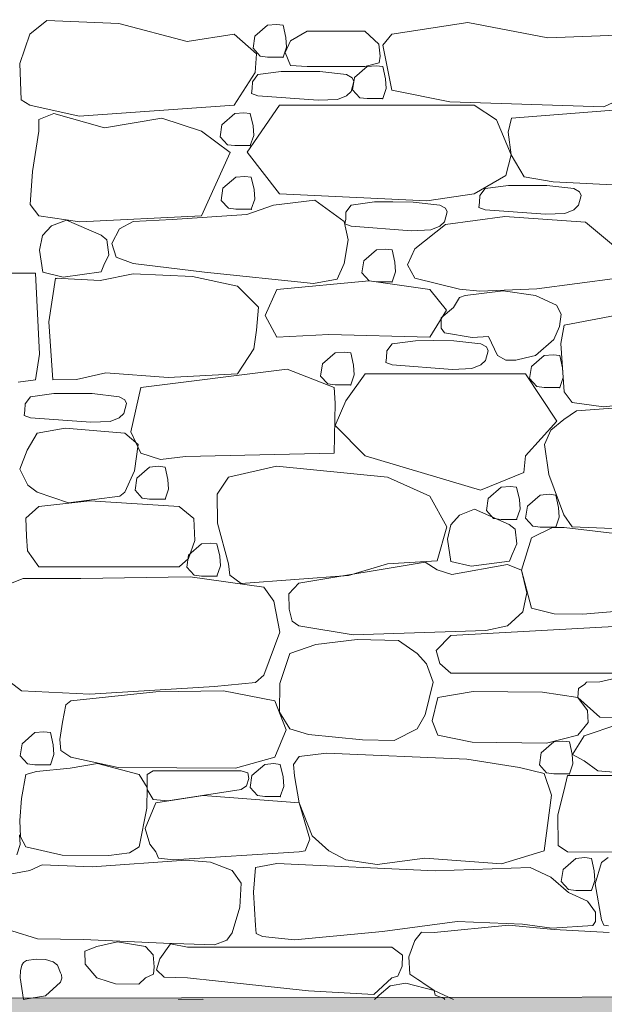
# Model space of a CAD drawing. Header units: millimetres. Extents: x -25516 to 3801, y -6942 to 11332.
# Tile 7 of 33: x -19098 to -17907, y 385 to 2392. Entities that reach past the tile are written whole.
import ezdxf

# ---------------------------------------------------------------- set-up
doc = ezdxf.new("R2010")
doc.units = ezdxf.units.MM
doc.header["$MEASUREMENT"] = 0
doc.linetypes.add('Wipeout_Contour', pattern=[1000, 0, -1000])
for name, color, linetype in [('POHLED ZÁPADNÍ_1_Konstrukce - krov', 7, 'Continuous'), ('POHLED ZÁPADNÍ_1_Situace - terén', 7, 'Continuous'), ('POHLED ZÁPADNÍ_1_Výplně - Povrchové', 7, 'Continuous'), ('POHLED ZÁPADNÍ_1_Výplně – Řezové', 7, 'Continuous')]:
    doc.layers.add(name, color=color, linetype=linetype)

# ---------------------------------------------------------------- blocks, each defined once
blk = doc.blocks.new('*X2', base_point=(-25798.9, -9432.9))
at = {"layer": 'POHLED ZÁPADNÍ_1_Výplně - Povrchové', "color": 253, "linetype": 'Continuous', "lineweight": 13}
for p, q in [((-19043.2, 2389.8), (-19077.4, 2362.3)), ((-18896.5, 2383.8), (-19043.2, 2389.8)), ((-18756.8, 2347), (-18896.5, 2383.8)), ((-18593.1, 2380.6), (-18619.1, 2358)), ((-18574.7, 2382.2), (-18593.1, 2380.6)), ((-18561.4, 2380.6), (-18574.7, 2382.2)), ((-18555.7, 2355.5), (-18561.4, 2380.6)), ((-18512.7, 2368.6), (-18546.7, 2348.3)), ((-18395.2, 2368.6), (-18512.7, 2368.6)), ((-18366.5, 2341.5), (-18395.2, 2368.6)), ((-18185.4, 2386), (-18340.1, 2362.3)), ((-18022.3, 2354.4), (-18185.4, 2386)), ((-19077.4, 2362.3), (-19097.8, 2302.6)), ((-18661.1, 2362.3), (-18756.8, 2347)), ((-18615.6, 2322.1), (-18661.1, 2362.3)), ((-18619.1, 2358), (-18622.8, 2333.5)), ((-18546.7, 2348.3), (-18557.3, 2325)), ((-18554.4, 2335.9), (-18555.7, 2355.5)), ((-18340.1, 2362.3), (-18358.3, 2339.8)), ((-17835.8, 2362.3), (-18022.3, 2354.4)), ((-18622.8, 2333.5), (-18608.1, 2317.2)), ((-18561.4, 2315.3), (-18554.4, 2335.9)), ((-18363.6, 2317.5), (-18366.5, 2341.5)), ((-18358.3, 2339.8), (-18340.1, 2248.1)), ((-18618.5, 2284), (-18615.6, 2322.1)), ((-18608.1, 2317.2), (-18593.1, 2315.3)), ((-18593.1, 2315.3), (-18561.4, 2315.3)), ((-18557.3, 2325), (-18546.2, 2298.3)), ((-18365.9, 2304), (-18363.6, 2317.5)), ((-19097.8, 2302.6), (-19094.9, 2228.6)), ((-18546.2, 2298.3), (-18512.7, 2296)), ((-18512.7, 2296), (-18395.2, 2296)), ((-18390.2, 2296.3), (-18416.3, 2273.6)), ((-18395.2, 2296), (-18365.9, 2304)), ((-18371.8, 2297.9), (-18390.2, 2296.3)), ((-18358.6, 2296.3), (-18371.8, 2297.9)), ((-18352.8, 2271.2), (-18358.6, 2296.3)), ((-18661.1, 2217.7), (-18618.5, 2284)), ((-18612.7, 2279.7), (-18623.8, 2265.1)), ((-18565.4, 2285.9), (-18612.7, 2279.7)), ((-18527.9, 2286.1), (-18565.4, 2285.9)), ((-18487, 2285.8), (-18527.9, 2286.1)), ((-18432.4, 2279.7), (-18487, 2285.8)), ((-18420.7, 2273.2), (-18432.4, 2279.7)), ((-18417.3, 2265.5), (-18420.7, 2273.2)), ((-18416.3, 2273.6), (-18420, 2249.1)), ((-18351.6, 2251.6), (-18352.8, 2271.2)), ((-18624.2, 2251.2), (-18626, 2241.4)), ((-18623.8, 2265.1), (-18624.2, 2251.2)), ((-18422.6, 2245.7), (-18417.3, 2265.5)), ((-18420, 2249.1), (-18405.2, 2232.8)), ((-18358.6, 2230.9), (-18351.6, 2251.6)), ((-18340.1, 2248.1), (-18221.7, 2224.3)), ((-17908.1, 2214.4), (-17835.8, 2248.1)), ((-19094.9, 2228.6), (-19077.4, 2217.7)), ((-18626, 2241.4), (-18612.7, 2236.4)), ((-18612.7, 2236.4), (-18489.8, 2227.4)), ((-18489.8, 2227.4), (-18450.4, 2229)), ((-18450.4, 2229), (-18432.4, 2236.4)), ((-18432.4, 2236.4), (-18422.6, 2245.7)), ((-18405.2, 2232.8), (-18390.2, 2230.9)), ((-18390.2, 2230.9), (-18358.6, 2230.9)), ((-19077.4, 2217.7), (-18977.1, 2194.8)), ((-18977.1, 2194.8), (-18661.1, 2217.7)), ((-18569.1, 2217.7), (-18634.5, 2121.8)), ((-18172.4, 2217.7), (-18569.1, 2217.7)), ((-18221.7, 2224.3), (-17908.1, 2214.4)), ((-18126.5, 2187.9), (-18172.4, 2217.7)), ((-17858.6, 2210), (-18095.9, 2190.7)), ((-19028.8, 2200.3), (-19059.2, 2188.5)), ((-19059.2, 2188.5), (-19059, 2164.3)), ((-18925.1, 2171.4), (-19028.8, 2200.3)), ((-18808.8, 2191.1), (-18925.1, 2171.4)), ((-18728.1, 2164.3), (-18808.8, 2191.1)), ((-18660.1, 2200.4), (-18686.2, 2177.7)), ((-18641.7, 2202), (-18660.1, 2200.4)), ((-18628.4, 2200.4), (-18641.7, 2202)), ((-18622.7, 2175.3), (-18628.4, 2200.4)), ((-18097.1, 2116), (-18126.5, 2187.9)), ((-18095.9, 2190.7), (-18102.8, 2162.3)), ((-18686.2, 2177.7), (-18689.8, 2153.2)), ((-18621.4, 2155.7), (-18622.7, 2175.3)), ((-19059, 2164.3), (-19072.4, 2082.2)), ((-18669.7, 2121), (-18728.1, 2164.3)), ((-18689.8, 2153.2), (-18675.1, 2136.9)), ((-18628.4, 2135), (-18621.4, 2155.7)), ((-18102.8, 2162.3), (-18097.1, 2116)), ((-18675.1, 2136.9), (-18660.1, 2135)), ((-18660.1, 2135), (-18628.4, 2135)), ((-18728.1, 1992.3), (-18669.7, 2121)), ((-18634.5, 2121.8), (-18569.1, 2036.9)), ((-18107.8, 2074), (-18097.1, 2116)), ((-18097.1, 2116), (-18070.4, 2071.3)), ((-19072.4, 2082.2), (-19076.8, 2015.2)), ((-18658, 2070.7), (-18684.1, 2048.1)), ((-18639.6, 2072.3), (-18658, 2070.7)), ((-18626.3, 2070.7), (-18639.6, 2072.3)), ((-18620.6, 2045.6), (-18626.3, 2070.7)), ((-18172.4, 2036.9), (-18107.8, 2074)), ((-18070.4, 2071.3), (-18011.5, 2061.3)), ((-18684.1, 2048.1), (-18687.7, 2023.5)), ((-18149.6, 2047.6), (-18160.7, 2033.1)), ((-18102.3, 2053.8), (-18149.6, 2047.6)), ((-18064.8, 2054), (-18102.3, 2053.8)), ((-18024, 2053.7), (-18064.8, 2054)), ((-17969.4, 2047.6), (-18024, 2053.7)), ((-18011.5, 2061.3), (-17817.4, 2051.4)), ((-17957.6, 2041.2), (-17969.4, 2047.6)), ((-18619.3, 2026), (-18620.6, 2045.6)), ((-18569.1, 2036.9), (-18268.7, 2022.8)), ((-18268.7, 2022.8), (-18172.4, 2036.9)), ((-18160.7, 2033.1), (-18161.1, 2019.2)), ((-17959.5, 2013.6), (-17954.2, 2033.5)), ((-17954.2, 2033.5), (-17957.6, 2041.2)), ((-19076.8, 2015.2), (-19059, 1992.3)), ((-18687.7, 2023.5), (-18673, 2007.3)), ((-18673, 2007.3), (-18658, 2005.3)), ((-18581, 2013.6), (-18635.1, 1994.7)), ((-18626.3, 2005.3), (-18619.3, 2026)), ((-18497, 2024.1), (-18581, 2013.6)), ((-18437, 1980.4), (-18497, 2024.1)), ((-18422.5, 2014), (-18433.6, 1999.5)), ((-18375.2, 2020.2), (-18422.5, 2014)), ((-18337.7, 2020.4), (-18375.2, 2020.2)), ((-18296.8, 2020.1), (-18337.7, 2020.4)), ((-18242.2, 2014), (-18296.8, 2020.1)), ((-18230.5, 2007.5), (-18242.2, 2014)), ((-18227.1, 1999.8), (-18230.5, 2007.5)), ((-18161.1, 2019.2), (-18162.9, 2009.3)), ((-18162.9, 2009.3), (-18149.6, 2004.4)), ((-17969.4, 2004.4), (-17959.5, 2013.6)), ((-19059, 1992.3), (-18975.5, 1979.5)), ((-18975.5, 1979.5), (-18728.1, 1992.3)), ((-18635.1, 1994.7), (-18787.6, 1984.8)), ((-18658, 2005.3), (-18626.3, 2005.3)), ((-18433.6, 1999.5), (-18434, 1985.5)), ((-18232.4, 1980), (-18227.1, 1999.8)), ((-18109.7, 1990.3), (-18230.9, 1974.2)), ((-18149.6, 2004.4), (-18026.7, 1995.4)), ((-17945.4, 1978.8), (-18109.7, 1990.3)), ((-18026.7, 1995.4), (-17987.3, 1996.9)), ((-17987.3, 1996.9), (-17969.4, 2004.4)), ((-19033.6, 1971.5), (-19051.7, 1951.7)), ((-19003, 1983.4), (-19033.6, 1971.5)), ((-18932.3, 1952.3), (-19003, 1983.4)), ((-18866.9, 1980.4), (-18894.7, 1965.6)), ((-18787.6, 1984.8), (-18866.9, 1980.4)), ((-18428.7, 1943.3), (-18437, 1980.4)), ((-18434, 1985.5), (-18435.8, 1975.7)), ((-18435.8, 1975.7), (-18422.5, 1970.7)), ((-18422.5, 1970.7), (-18299.6, 1961.7)), ((-18230.9, 1974.2), (-18292.8, 1924.8)), ((-18260.2, 1963.3), (-18242.2, 1970.7)), ((-18242.2, 1970.7), (-18232.4, 1980)), ((-17880.4, 1924.8), (-17945.4, 1978.8)), ((-19051.7, 1951.7), (-19058, 1922.3)), ((-18920.5, 1942.8), (-18932.3, 1952.3)), ((-18894.7, 1965.6), (-18910.4, 1935.9)), ((-18299.6, 1961.7), (-18260.2, 1963.3)), ((-18916.7, 1912.7), (-18920.5, 1942.8)), ((-18910.4, 1935.9), (-18901.5, 1907.6)), ((-18437, 1895), (-18428.7, 1943.3)), ((-19058, 1922.3), (-19051.3, 1877.1)), ((-18926.8, 1891.3), (-18916.7, 1912.7)), ((-18901.5, 1907.6), (-18866.9, 1895)), ((-18371.1, 1922.6), (-18397.2, 1900)), ((-18352.7, 1924.2), (-18371.1, 1922.6)), ((-18339.4, 1922.6), (-18352.7, 1924.2)), ((-18333.7, 1897.6), (-18339.4, 1922.6)), ((-18292.8, 1924.8), (-18308.1, 1892.1)), ((-18931.9, 1877.7), (-18926.8, 1891.3)), ((-18866.9, 1895), (-18721.9, 1876.9)), ((-18451.3, 1863.2), (-18437, 1895)), ((-18397.2, 1900), (-18400.8, 1875.5)), ((-18332.4, 1877.9), (-18333.7, 1897.6)), ((-18308.1, 1892.1), (-18292.8, 1864.9)), ((-19065.7, 1875.1), (-19197.5, 1875.1)), ((-19058.2, 1709.9), (-19065.7, 1875.1)), ((-19051.3, 1877.1), (-19009.7, 1867)), ((-19009.7, 1867), (-18931.9, 1877.7)), ((-18866.9, 1873.6), (-18934.1, 1860.5)), ((-18745.9, 1868.5), (-18866.9, 1873.6)), ((-18654.3, 1848.7), (-18745.9, 1868.5)), ((-18721.9, 1876.9), (-18499.9, 1854.3)), ((-18400.8, 1875.5), (-18386.1, 1859.2)), ((-18339.4, 1857.3), (-18332.4, 1877.9)), ((-19025.3, 1864.7), (-19039, 1776.2)), ((-19021.5, 1864.9), (-19025.3, 1863.8)), ((-18934.1, 1860.5), (-19025.3, 1864.7)), ((-18611.8, 1805.8), (-18654.3, 1848.7)), ((-18386.1, 1859.2), (-18574.3, 1841.6)), ((-18499.9, 1854.3), (-18451.3, 1863.2)), ((-18386.1, 1859.2), (-18371.1, 1857.3)), ((-18262.4, 1841.6), (-18386.1, 1859.2)), ((-18371.1, 1857.3), (-18339.4, 1857.3)), ((-18292.8, 1864.9), (-18201.8, 1842.8)), ((-18044.8, 1843.5), (-17880.4, 1864.9)), ((-18574.3, 1841.6), (-18597.9, 1788.7)), ((-18228.9, 1799.9), (-18262.4, 1841.6)), ((-18190.3, 1829.6), (-18202.3, 1825.3)), ((-18201.8, 1842.8), (-18160.6, 1838.4)), ((-18112.8, 1839), (-18190.3, 1829.6)), ((-18160.6, 1838.4), (-18044.8, 1843.5)), ((-18047.1, 1829.6), (-18112.8, 1839)), ((-18004.5, 1810), (-18047.1, 1829.6)), ((-18202.3, 1825.3), (-18214.1, 1805.3)), ((-17995.2, 1791.7), (-18004.5, 1810)), ((-18615.4, 1758.8), (-18611.8, 1805.8)), ((-18597.9, 1788.7), (-18574.3, 1744.6)), ((-18262.4, 1744.6), (-18228.9, 1799.9)), ((-18214.1, 1805.3), (-18239.5, 1784.1)), ((-17998.2, 1766.7), (-17995.2, 1791.7)), ((-17881.7, 1789.5), (-17989, 1769.5)), ((-19039, 1776.2), (-19030.4, 1658)), ((-18239.5, 1784.1), (-18239.6, 1763.3)), ((-18009.8, 1739.8), (-17998.2, 1766.7)), ((-17989, 1769.5), (-17995.9, 1731.9)), ((-18621, 1721), (-18615.4, 1758.8)), ((-18574.3, 1744.6), (-18468.5, 1750.4)), ((-18468.5, 1750.4), (-18262.4, 1744.6)), ((-18239.6, 1763.3), (-18232.4, 1753.4)), ((-18232.4, 1753.4), (-18176.1, 1743.9)), ((-18176.1, 1743.9), (-18142.9, 1746)), ((-18142.9, 1746), (-18124.4, 1707.5)), ((-18339.2, 1731.3), (-18350.3, 1716.8)), ((-18291.9, 1737.5), (-18339.2, 1731.3)), ((-18254.4, 1737.8), (-18291.9, 1737.5)), ((-18213.5, 1737.4), (-18254.4, 1737.8)), ((-18158.9, 1731.3), (-18213.5, 1737.4)), ((-18147.2, 1724.9), (-18158.9, 1731.3)), ((-18047.1, 1707.5), (-18009.8, 1739.8)), ((-17995.9, 1731.9), (-17989, 1633.6)), ((-19065.7, 1657.9), (-19058.2, 1709.9)), ((-18654.3, 1669.9), (-18621, 1721)), ((-18455.4, 1712.7), (-18481.5, 1690.1)), ((-18437, 1714.3), (-18455.4, 1712.7)), ((-18423.8, 1712.7), (-18437, 1714.3)), ((-18418, 1687.6), (-18423.8, 1712.7)), ((-18350.3, 1716.8), (-18350.7, 1702.9)), ((-18149.1, 1697.3), (-18143.7, 1717.2)), ((-18143.7, 1717.2), (-18147.2, 1724.9)), ((-18124.4, 1707.5), (-18108, 1697.8)), ((-18067.8, 1702.4), (-18047.1, 1707.5)), ((-18029.5, 1707.4), (-18055.5, 1684.8)), ((-18011.1, 1709), (-18029.5, 1707.4)), ((-17997.8, 1707.4), (-18011.1, 1709)), ((-17992.1, 1682.3), (-17997.8, 1707.4)), ((-18481.5, 1690.1), (-18485.2, 1665.5)), ((-18416.8, 1668), (-18418, 1687.6)), ((-18350.7, 1702.9), (-18352.5, 1693)), ((-18352.5, 1693), (-18339.2, 1688.1)), ((-18339.2, 1688.1), (-18216.2, 1679.1)), ((-18176.8, 1680.6), (-18158.9, 1688.1)), ((-18158.9, 1688.1), (-18149.1, 1697.3)), ((-18108, 1697.8), (-18087.1, 1697.8)), ((-18087.1, 1697.8), (-18067.8, 1702.4)), ((-18982.8, 1658.6), (-18922.8, 1672.2)), ((-18922.8, 1672.2), (-18795.5, 1662.4)), ((-18553.2, 1679.2), (-18851.7, 1642.1)), ((-18795.5, 1662.4), (-18654.3, 1669.9)), ((-18457.6, 1642.1), (-18553.2, 1679.2)), ((-18485.2, 1665.5), (-18470.4, 1649.3)), ((-18394.3, 1669.9), (-18433.4, 1614.7)), ((-18423.8, 1647.3), (-18416.8, 1668)), ((-18067.5, 1669.9), (-18394.3, 1669.9)), ((-18216.2, 1679.1), (-18176.8, 1680.6)), ((-18003.9, 1573.5), (-18067.5, 1669.9)), ((-18055.5, 1684.8), (-18059.2, 1660.3)), ((-17990.8, 1662.7), (-17992.1, 1682.3)), ((-19101.2, 1653.3), (-19065.7, 1657.9)), ((-19030.9, 1657.9), (-18982.8, 1658.6)), ((-18470.4, 1649.3), (-18455.4, 1647.3)), ((-18455.4, 1647.3), (-18423.8, 1647.3)), ((-18059.2, 1660.3), (-18044.5, 1644)), ((-17997.8, 1642.1), (-17990.8, 1662.7)), ((-19028.7, 1629.7), (-19076, 1623.4)), ((-18991.2, 1629.9), (-19028.7, 1629.7)), ((-18950.3, 1629.6), (-18991.2, 1629.9)), ((-18895.7, 1623.4), (-18950.3, 1629.6)), ((-18851.7, 1642.1), (-18871.5, 1551.6)), ((-18455.3, 1610), (-18457.6, 1642.1)), ((-18044.5, 1644), (-18029.5, 1642.1)), ((-18029.5, 1642.1), (-17997.8, 1642.1)), ((-17989, 1633.6), (-17972.8, 1611.5)), ((-17909, 1602.9), (-17585, 1633.6)), ((-19087.1, 1608.9), (-19087.5, 1595)), ((-19076, 1623.4), (-19087.1, 1608.9)), ((-18884, 1617), (-18895.7, 1623.4)), ((-18885.9, 1589.4), (-18880.6, 1609.3)), ((-18880.6, 1609.3), (-18884, 1617)), ((-18457.6, 1508.1), (-18455.3, 1610)), ((-18433.4, 1614.7), (-18455.3, 1564.9)), ((-17972.8, 1611.5), (-17909, 1602.9)), ((-17783.8, 1608.3), (-17963.7, 1594.8)), ((-19087.5, 1595), (-19089.3, 1585.1)), ((-18895.7, 1580.2), (-18885.9, 1589.4)), ((-17963.7, 1594.8), (-17989.6, 1576.8)), ((-19089.3, 1585.1), (-19076, 1580.2)), ((-19076, 1580.2), (-18953.1, 1571.2)), ((-18953.1, 1571.2), (-18913.7, 1572.8)), ((-18913.7, 1572.8), (-18895.7, 1580.2)), ((-18067.5, 1502.9), (-18003.9, 1573.5)), ((-17989.6, 1576.8), (-18016.3, 1555.2)), ((-19062.3, 1549.1), (-19083.2, 1514.5)), ((-19005.5, 1559.4), (-19062.3, 1549.1)), ((-18884, 1549.1), (-19005.5, 1559.4)), ((-18857.1, 1525.9), (-18884, 1549.1)), ((-18871.5, 1551.6), (-18851.7, 1508.1)), ((-18455.3, 1564.9), (-18394.3, 1502.9)), ((-18016.3, 1555.2), (-18028.8, 1526.1)), ((-18864.6, 1472.2), (-18857.1, 1525.9)), ((-18028.8, 1526.1), (-18019.9, 1464.7)), ((-19083.2, 1514.5), (-19098.2, 1476)), ((-18851.7, 1508.1), (-18811.5, 1495.7)), ((-18760.5, 1501.2), (-18457.6, 1508.1)), ((-18811.5, 1495.7), (-18760.5, 1501.2)), ((-18394.3, 1502.9), (-18159.6, 1432.9)), ((-18071.2, 1469.2), (-18067.5, 1502.9)), ((-19098.2, 1476), (-19081.8, 1443.4)), ((-18884, 1428.9), (-18864.6, 1472.2)), ((-18833.5, 1479.9), (-18859.5, 1457.3)), ((-18815.1, 1481.5), (-18833.5, 1479.9)), ((-18801.8, 1479.9), (-18815.1, 1481.5)), ((-18796.1, 1454.8), (-18801.8, 1479.9)), ((-18574.8, 1481.6), (-18672.8, 1459.3)), ((-18348.7, 1459.3), (-18574.8, 1481.6)), ((-18159.6, 1432.9), (-18071.2, 1469.2)), ((-18859.5, 1457.3), (-18863.2, 1432.8)), ((-18794.8, 1435.2), (-18796.1, 1454.8)), ((-18672.8, 1459.3), (-18696, 1424.6)), ((-18262.4, 1421), (-18348.7, 1459.3)), ((-18019.9, 1464.7), (-17989.6, 1382.7)), ((-19081.8, 1443.4), (-19062.3, 1428.9)), ((-19062.3, 1428.9), (-18999.1, 1407.4)), ((-18894.2, 1421), (-18884, 1428.9)), ((-18863.2, 1432.8), (-18848.5, 1416.5)), ((-18801.8, 1414.6), (-18794.8, 1435.2)), ((-18117.5, 1438.8), (-18143.5, 1416.1)), ((-18099, 1440.4), (-18117.5, 1438.8)), ((-18085.8, 1438.8), (-18099, 1440.4)), ((-18080, 1413.7), (-18085.8, 1438.8)), ((-18955.4, 1411), (-19059, 1399.9)), ((-18999.1, 1407.4), (-18894.2, 1421)), ((-18773.2, 1399.9), (-18955.4, 1411)), ((-18848.5, 1416.5), (-18833.5, 1414.6)), ((-18833.5, 1414.6), (-18801.8, 1414.6)), ((-18696, 1424.6), (-18695.2, 1365.6)), ((-18227.8, 1358.1), (-18262.4, 1421)), ((-18143.5, 1416.1), (-18147.2, 1391.6)), ((-18078.8, 1394.1), (-18080, 1413.7)), ((-18037.6, 1422.9), (-18063.6, 1400.3)), ((-18019.2, 1424.5), (-18037.6, 1422.9)), ((-18005.9, 1422.9), (-18019.2, 1424.5)), ((-18000.1, 1397.8), (-18005.9, 1422.9)), ((-19059, 1399.9), (-19085.4, 1375.6)), ((-18743.4, 1375.3), (-18773.2, 1399.9)), ((-18171.3, 1394), (-18201.9, 1382.2)), ((-18100.6, 1362.9), (-18171.3, 1394)), ((-18147.2, 1391.6), (-18132.5, 1375.4)), ((-18085.8, 1373.4), (-18078.8, 1394.1)), ((-18063.6, 1400.3), (-18067.3, 1375.8)), ((-17998.9, 1378.2), (-18000.1, 1397.8)), ((-19085.4, 1375.6), (-19084.1, 1339)), ((-18741.2, 1330.2), (-18743.4, 1375.3)), ((-18695.2, 1365.6), (-18672.8, 1283.1)), ((-18201.9, 1382.2), (-18220, 1362.3)), ((-18132.5, 1375.4), (-18117.5, 1373.4)), ((-18117.5, 1373.4), (-18085.8, 1373.4)), ((-18067.3, 1375.8), (-18052.6, 1359.5)), ((-18005.9, 1357.6), (-17998.9, 1378.2)), ((-17989.6, 1382.7), (-17972.3, 1358.1)), ((-18247.7, 1289), (-18227.8, 1358.1)), ((-18220, 1362.3), (-18226.3, 1333)), ((-18088.8, 1353.4), (-18100.6, 1362.9)), ((-18085, 1323.3), (-18088.8, 1353.4)), ((-18012.7, 1357), (-18055.6, 1335.9)), ((-18052.6, 1359.5), (-18037.6, 1357.6)), ((-18037.6, 1357.6), (-18005.9, 1357.6)), ((-17988.9, 1356.5), (-18012.7, 1357)), ((-17811.4, 1335.9), (-17988.9, 1356.5)), ((-17972.3, 1358.1), (-17873.5, 1354.3)), ((-19084.1, 1339), (-19082.1, 1309.4)), ((-18754.2, 1293.7), (-18741.2, 1330.2)), ((-18709.6, 1324.9), (-18728.1, 1323.3)), ((-18696.4, 1323.3), (-18709.6, 1324.9)), ((-18226.3, 1333), (-18219.6, 1287.7)), ((-18055.6, 1335.9), (-18075.8, 1270.1)), ((-19082.1, 1309.4), (-19059, 1276.5)), ((-18728.1, 1323.3), (-18754.1, 1300.7)), ((-18690.6, 1298.2), (-18696.4, 1323.3)), ((-18095.1, 1302), (-18085, 1323.3)), ((-18773.2, 1276.5), (-18754.2, 1293.7)), ((-18754.1, 1300.7), (-18757.8, 1276.1)), ((-18689.4, 1278.6), (-18690.6, 1298.2)), ((-18272, 1286.5), (-18529.6, 1243.6)), ((-18348.7, 1283.1), (-18247.7, 1289)), ((-18247.4, 1270.4), (-18272, 1286.5)), ((-18219.6, 1287.7), (-18178, 1277.7)), ((-18178, 1277.7), (-18100.2, 1288.3)), ((-18100.2, 1288.3), (-18095.1, 1302)), ((-19059, 1276.5), (-18773.2, 1276.5)), ((-18757.8, 1276.1), (-18743, 1259.9)), ((-18696.4, 1257.9), (-18689.4, 1278.6)), ((-18672.8, 1283.1), (-18670, 1259.6)), ((-18428.1, 1259.1), (-18348.7, 1283.1)), ((-18217.8, 1261.3), (-18247.4, 1270.4)), ((-18104.5, 1281.7), (-18217.8, 1261.3)), ((-18075.8, 1270.1), (-18104.5, 1281.7)), ((-18065, 1223.9), (-18075.8, 1270.1)), ((-18075.8, 1270.1), (-18055.6, 1192.6)), ((-19091, 1252.7), (-19135.9, 1235.5)), ((-19022.6, 1252.7), (-19091, 1252.7)), ((-18973.4, 1252.7), (-19041.7, 1252.7)), ((-18750.6, 1256), (-18973.4, 1252.7)), ((-18600.9, 1235.5), (-18750.6, 1256)), ((-18743, 1259.9), (-18728.1, 1257.9)), ((-18728.1, 1257.9), (-18696.4, 1257.9)), ((-18670, 1259.6), (-18647.1, 1242.5)), ((-18647.1, 1242.5), (-18428.1, 1259.1)), ((-18580.6, 1206.5), (-18600.9, 1235.5)), ((-18529.6, 1243.6), (-18549.9, 1221.7)), ((-18567.9, 1143.4), (-18580.6, 1206.5)), ((-18549.9, 1221.7), (-18549.4, 1190.2)), ((-18072.8, 1184.9), (-18065, 1223.9)), ((-18549.4, 1190.2), (-18542.7, 1166.1)), ((-18104.5, 1156.3), (-18072.8, 1184.9)), ((-18055.6, 1192.6), (-18009.4, 1181)), ((-17951, 1179.9), (-17811.4, 1192.6)), ((-18542.7, 1166.1), (-18529.6, 1156.3)), ((-17710.4, 1164.9), (-18220, 1136.5)), ((-18009.4, 1181), (-17951, 1179.9)), ((-18529.6, 1156.3), (-18418.7, 1137.8)), ((-18418.7, 1137.8), (-18148.3, 1146.7)), ((-18148.3, 1146.7), (-18104.5, 1156.3)), ((-18600.9, 1056), (-18567.9, 1143.4)), ((-18410.7, 1128.4), (-18494.8, 1118.2)), ((-18326.3, 1126.8), (-18410.7, 1128.4)), ((-18288, 1100.2), (-18326.3, 1126.8)), ((-18220, 1136.5), (-18249.6, 1106.3)), ((-18494.8, 1118.2), (-18548.1, 1100.2)), ((-18249.6, 1106.3), (-18242.2, 1079.7)), ((-18548.1, 1100.2), (-18568.5, 1038.8)), ((-18269.3, 1078.9), (-18288, 1100.2)), ((-18255.7, 1041.5), (-18269.3, 1078.9)), ((-18242.2, 1079.7), (-18220, 1059.9)), ((-19135.9, 1056), (-19094.6, 1024.1)), ((-18617.7, 1041), (-18600.9, 1056)), ((-18220, 1059.9), (-17710.4, 1059.9)), ((-17839, 1059.7), (-17916.4, 1042.6)), ((-19094.6, 1024.1), (-18955.5, 1017.2)), ((-18955.5, 1017.2), (-18701.6, 1033)), ((-18683, 1023.7), (-18821.1, 1021.6)), ((-18701.6, 1033), (-18617.7, 1041)), ((-18578.4, 1003.8), (-18683, 1023.7)), ((-18568.5, 1038.8), (-18569.1, 980.4)), ((-18272, 975.4), (-18255.7, 1041.5)), ((-17959.3, 1028.8), (-17961.3, 1010.4)), ((-17946.9, 1037.7), (-17959.3, 1028.8)), ((-17943.5, 1041.4), (-17946.9, 1037.7)), ((-17916.4, 1042.6), (-17943.5, 1041.4)), ((-18994.3, 1003.8), (-19003.9, 995.3)), ((-18821.1, 1021.6), (-18994.3, 1003.8)), ((-18555.5, 944.5), (-18578.4, 1003.8)), ((-18246.4, 1010.4), (-18257.7, 962.7)), ((-18174.1, 1022.7), (-18246.4, 1010.4)), ((-18032.9, 1021.3), (-18174.1, 1022.7)), ((-17961.3, 1010.4), (-18032.9, 1021.3)), ((-17941, 984), (-17961.3, 1010.4)), ((-17961.3, 1010.4), (-17916.4, 970.2)), ((-19003.9, 995.3), (-19011.3, 959.9)), ((-17940.2, 959.6), (-17941, 984)), ((-18569.1, 980.4), (-18548.1, 946.4)), ((-18288, 946.4), (-18272, 975.4)), ((-17916.4, 970.2), (-17809.7, 967.6)), ((-19011.3, 959.9), (-19016.2, 924.7)), ((-18578.4, 889), (-18555.5, 944.5)), ((-18548.1, 946.4), (-18509.5, 935)), ((-18334.9, 923.1), (-18288, 946.4)), ((-18257.7, 962.7), (-18246.4, 933.9)), ((-17961.3, 933.9), (-17940.2, 959.6)), ((-17879.4, 955.1), (-17948.1, 932.6)), ((-19067.4, 938.9), (-19093.4, 916.2)), ((-19048.9, 940.5), (-19067.4, 938.9)), ((-19035.7, 938.9), (-19048.9, 940.5)), ((-19029.9, 913.8), (-19035.7, 938.9)), ((-19016.2, 924.7), (-19014.4, 902.4)), ((-18509.5, 935), (-18399.4, 923.9)), ((-18399.4, 923.9), (-18334.9, 923.1)), ((-18246.4, 933.9), (-18176, 919.5)), ((-18024.9, 917.3), (-17961.3, 933.9)), ((-17948.1, 932.6), (-17971.7, 894.4)), ((-19093.4, 916.2), (-19097.1, 891.7)), ((-19028.7, 894.2), (-19029.9, 913.8)), ((-18176, 919.5), (-18024.9, 917.3)), ((-18009.7, 920.1), (-18035.7, 897.5)), ((-17991.2, 921.7), (-18009.7, 920.1)), ((-17978, 920.1), (-17991.2, 921.7)), ((-17972.2, 895.1), (-17978, 920.1)), ((-19097.1, 891.7), (-19082.4, 875.4)), ((-19035.7, 873.5), (-19028.7, 894.2)), ((-19014.4, 902.4), (-18994.3, 889)), ((-18994.3, 889), (-18897.3, 867.4)), ((-18658.5, 866.2), (-18578.4, 889)), ((-18528.9, 890.3), (-18540.3, 874.1)), ((-18473.4, 897.1), (-18528.9, 890.3)), ((-18187, 884.8), (-18473.4, 897.1)), ((-18079.6, 867.4), (-18187, 884.8)), ((-18035.7, 897.5), (-18039.4, 873)), ((-17971, 875.4), (-17972.2, 895.1)), ((-17971.7, 894.4), (-17948.1, 881.1)), ((-19082.4, 875.4), (-19067.4, 873.5)), ((-19067.4, 873.5), (-19035.7, 873.5)), ((-18995.7, 866.5), (-19063.9, 859.8)), ((-18939.7, 875.6), (-18995.7, 866.5)), ((-18855, 853.3), (-18939.7, 875.6)), ((-18897.3, 867.4), (-18658.5, 866.2)), ((-18598.9, 874), (-18624.9, 851.3)), ((-18580.5, 875.6), (-18598.9, 874)), ((-18567.2, 874), (-18580.5, 875.6)), ((-18561.4, 848.9), (-18567.2, 874)), ((-18540.3, 874.1), (-18538.4, 850.8)), ((-18029.9, 855.7), (-18079.6, 867.4)), ((-18039.4, 873), (-18024.7, 856.7)), ((-17978, 854.8), (-17971, 875.4)), ((-17948.1, 881.1), (-17920.2, 861.2)), ((-19085.4, 853.3), (-19094.7, 804.6)), ((-19063.9, 859.8), (-19085.4, 853.3)), ((-18838.5, 826.8), (-18855, 853.3)), ((-18826.1, 860.8), (-18838.8, 853.8)), ((-18838.8, 853.8), (-18838.3, 822.7)), ((-18646.7, 860.8), (-18826.1, 860.8)), ((-18633.7, 856.6), (-18646.7, 860.8)), ((-18636.3, 830.4), (-18631.4, 845)), ((-18631.4, 845), (-18633.7, 856.6)), ((-18624.9, 851.3), (-18628.6, 826.8)), ((-18560.2, 829.3), (-18561.4, 848.9)), ((-18538.4, 850.8), (-18528.6, 795.9)), ((-18014.9, 811.6), (-18029.9, 855.7)), ((-18024.7, 856.7), (-18009.7, 854.8)), ((-18009.7, 854.8), (-17978, 854.8)), ((-17981.7, 851.4), (-17988.9, 822.3)), ((-17536.2, 851.4), (-17981.7, 851.4)), ((-17920.2, 861.2), (-17855.2, 855.7)), ((-18839.3, 784.9), (-18838.5, 826.8)), ((-18838.3, 822.7), (-18826.1, 802.7)), ((-18796.2, 800), (-18646.7, 822.8)), ((-18646.7, 822.8), (-18636.3, 830.4)), ((-18628.6, 826.8), (-18613.9, 810.6)), ((-18567.2, 808.6), (-18560.2, 829.3)), ((-19094.7, 804.6), (-19097.8, 759.9)), ((-18826.1, 802.7), (-18796.2, 800)), ((-18724.3, 810.7), (-18820.7, 795.9)), ((-18528.6, 795.9), (-18724.3, 810.7)), ((-18613.9, 810.6), (-18598.9, 808.6)), ((-18598.9, 808.6), (-18567.2, 808.6)), ((-18029.9, 697.6), (-18014.9, 811.6)), ((-17988.9, 822.3), (-18001.4, 771.4)), ((-18855, 706.1), (-18839.3, 784.9)), ((-18820.7, 795.9), (-18842.7, 743.6)), ((-18528.6, 795.9), (-18502.6, 728.4)), ((-18506.7, 721.5), (-18528.6, 795.9)), ((-18001.4, 771.4), (-18000.8, 708.8)), ((-19097.8, 759.9), (-19096.3, 726.2)), ((-18842.7, 743.6), (-18832.9, 711.5)), ((-19097, 710.6), (-19098.3, 730.2)), ((-19096.3, 726.2), (-19085.4, 706.1)), ((-18502.6, 728.4), (-18468.2, 697.6)), ((-19104, 689.9), (-19097, 710.6)), ((-19085.4, 706.1), (-19011.7, 689)), ((-18874.6, 693.9), (-18855, 706.1)), ((-18832.9, 711.5), (-18820.7, 695.6)), ((-18516.3, 697.9), (-18506.7, 721.5)), ((-18000.8, 708.8), (-17981.7, 696.2)), ((-19011.7, 689), (-18916.7, 688.1)), ((-18916.7, 688.1), (-18874.6, 693.9)), ((-18820.7, 695.6), (-18815.5, 682.7)), ((-18815.5, 682.7), (-18784.9, 679.4)), ((-18784.9, 679.4), (-18528.6, 695.6)), ((-18528.6, 695.6), (-18516.3, 697.9)), ((-18468.2, 697.6), (-18433.9, 679.7)), ((-18370.1, 670.2), (-18272.5, 682.7)), ((-18272.5, 682.7), (-18116.8, 671.7)), ((-18116.8, 671.7), (-18029.9, 697.6)), ((-17965.1, 682.4), (-17991.1, 659.8)), ((-17981.7, 696.2), (-17767.1, 694.1)), ((-17946.6, 684), (-17965.1, 682.4)), ((-17933.4, 682.4), (-17946.6, 684)), ((-17927.6, 657.4), (-17933.4, 682.4)), ((-17899.1, 684.4), (-17912.5, 674.4)), ((-19052.3, 669.1), (-19077.4, 658)), ((-18950.4, 665.1), (-19052.3, 669.1)), ((-18759.5, 678.7), (-18950.4, 665.1)), ((-18709.4, 674.7), (-18759.5, 678.7)), ((-18665.6, 658), (-18709.4, 674.7)), ((-18618, 663.9), (-18621.9, 614)), ((-18574.3, 672), (-18618, 663.9)), ((-18251.7, 657), (-18574.3, 672)), ((-18433.9, 679.7), (-18370.1, 670.2)), ((-18057.9, 663.9), (-18251.7, 657)), ((-18016.2, 644.1), (-18057.9, 663.9)), ((-17912.5, 674.4), (-17925.5, 630.5)), ((-19114.1, 651), (-19077.4, 658)), ((-18646.7, 631.7), (-18665.6, 658)), ((-17980, 613.1), (-18016.2, 644.1)), ((-17991.1, 659.8), (-17994.8, 635.3)), ((-17926.4, 637.7), (-17927.6, 657.4)), ((-18650, 582.8), (-18646.7, 631.7)), ((-17994.8, 635.3), (-17980.1, 619)), ((-17933.4, 617.1), (-17926.4, 637.7)), ((-17925.5, 630.5), (-17912.5, 557.4)), ((-18621.9, 614), (-18618, 545.7)), ((-17980.1, 619), (-17965.1, 617.1)), ((-17941.3, 595.6), (-17980, 613.1)), ((-17965.1, 617.1), (-17933.4, 617.1)), ((-18665.6, 530.6), (-18650, 582.8)), ((-17924.8, 573), (-17941.3, 595.6)), ((-17925.1, 553.6), (-17924.8, 573)), ((-18618, 545.7), (-18616.6, 529.4)), ((-18359.3, 533.4), (-18206.9, 553.9)), ((-18102, 546.3), (-18253.7, 531.2)), ((-18206.9, 553.9), (-18074, 548.6)), ((-18009.2, 537.3), (-18102, 546.3)), ((-18074, 548.6), (-18014, 540.1)), ((-18014, 540.1), (-17930.2, 545.7)), ((-17930.2, 545.7), (-17925.1, 553.6)), ((-17912.5, 557.4), (-17908, 546.5)), ((-17908, 546.5), (-17898.7, 545.1)), ((-19114.1, 535), (-19061.9, 518.4)), ((-18675.9, 515.9), (-18665.6, 530.6)), ((-18616.6, 529.4), (-18603.2, 523)), ((-18603.2, 523), (-18538.1, 516.5)), ((-18538.1, 516.5), (-18359.3, 533.4)), ((-18279.3, 532.2), (-18292.8, 515.3)), ((-18253.7, 531.2), (-18279.3, 532.2)), ((-17897.2, 531.2), (-18009.2, 537.3)), ((-19061.9, 518.4), (-18968.4, 517.5)), ((-18968.4, 517.5), (-18805.5, 509.5)), ((-18940.8, 502.8), (-18965.8, 493.6)), ((-18898.9, 512.6), (-18940.8, 502.8)), ((-18841.8, 502.8), (-18898.9, 512.6)), ((-18826.2, 485.8), (-18841.8, 502.8)), ((-18790.7, 508.4), (-18812.8, 477.8)), ((-18805.5, 509.5), (-18701.3, 506.4)), ((-18756.6, 501.5), (-18790.7, 508.4)), ((-18701.3, 506.4), (-18675.9, 515.9)), ((-18292.8, 515.3), (-18305.1, 481.6)), ((-18965.8, 493.6), (-18964.7, 466.9)), ((-18824.4, 461.8), (-18826.2, 485.8)), ((-18340.1, 501.5), (-18756.6, 501.5)), ((-18317.9, 485.5), (-18340.1, 501.5)), ((-18318.6, 463.2), (-18317.9, 485.5)), ((-19094.2, 464.8), (-19096.9, 453.1)), ((-19090.2, 470.6), (-19094.2, 464.8)), ((-19084.3, 474.2), (-19090.2, 470.6)), ((-19064.6, 476.9), (-19084.3, 474.2)), ((-19045.3, 476.6), (-19064.6, 476.9)), ((-19030.2, 471.5), (-19045.3, 476.6)), ((-19021.2, 464.8), (-19030.2, 471.5)), ((-19014.9, 449.4), (-19021.2, 464.8)), ((-18964.7, 466.9), (-18940.8, 438.8)), ((-18825.5, 446.6), (-18824.4, 461.8)), ((-18812.8, 477.8), (-18819.5, 455.3)), ((-18327.8, 442.6), (-18318.6, 463.2)), ((-18305.1, 481.6), (-18303.2, 446.9)), ((-19096.9, 453.1), (-19097.2, 439.5)), ((-19013.3, 445.1), (-19014.9, 449.4)), ((-19012.5, 438.4), (-19013.3, 445.1)), ((-18841.8, 438.8), (-18825.5, 446.6)), ((-18819.5, 455.3), (-18803.7, 440.4)), ((-18340.1, 438.8), (-18327.8, 442.6)), ((-18303.2, 446.9), (-18253.7, 413.5)), ((-19097.2, 439.5), (-19090.8, 394.8)), ((-19045.9, 402.2), (-19015.3, 430)), ((-19015.3, 430), (-19012.5, 438.4)), ((-18940.8, 438.8), (-18902.9, 427)), ((-18902.9, 427), (-18855.4, 425.9)), ((-18855.4, 425.9), (-18841.8, 438.8)), ((-18803.7, 440.4), (-18756.6, 438.8)), ((-18756.6, 438.8), (-18509.6, 412.9)), ((-18376.5, 404.9), (-18340.1, 438.8)), ((-18343.2, 422.9), (-18366.1, 403.8)), ((-18311.2, 428.3), (-18343.2, 422.9)), ((-18253.7, 413.5), (-18311.2, 428.3)), ((-19091.1, 394.8), (-19045.9, 402.2)), ((-18509.6, 412.9), (-18376.5, 404.9)), ((-18366.1, 403.8), (-18375.5, 394.7)), ((-18253.7, 413.5), (-18214.6, 394.7)), ((-18251.9, 403.8), (-18253.7, 413.5)), ((-18233.5, 396.8), (-18251.9, 403.8)), ((-18774.2, 394.9), (-18774.8, 394.7)), ((-18726, 395.6), (-18774.2, 394.9)), ((-18724.5, 394.7), (-18726, 395.6)), ((-18231.8, 394.7), (-18233.5, 396.8))]:
    blk.add_line(p, q, dxfattribs=at)
for p in [(-18561.4, 2315.3), (-18358.6, 2230.9), (-18628.4, 2135), (-18626.3, 2005.3), (-18339.4, 1857.3), (-18423.8, 1647.3), (-17997.8, 1642.1), (-18801.8, 1414.6), (-18085.8, 1373.4), (-18005.9, 1357.6), (-18696.4, 1257.9), (-19035.7, 873.5), (-17978, 854.8), (-18567.2, 808.6), (-17933.4, 617.1)]:
    blk.add_point(p, dxfattribs=at)

msp = doc.modelspace()

# ---------------------------------------------------------------- wipeouts: each hides what was drawn before it
at = {"color": 254, "linetype": 'Wipeout_Contour', "lineweight": 0, "ltscale": 85241.11257}
msp.add_wipeout([(-20978.6, 433.7), (-21480.5, 393.8), (-15504.5, 403.5), (-14615.8, 415.3), (-12634.7, 441.7)], dxfattribs=at).dxf.layer = 'POHLED ZÁPADNÍ_1_Výplně - Povrchové'

# ---------------------------------------------------------------- next in the draw order: hatches: boundary and pattern name
at = {"layer": 'POHLED ZÁPADNÍ_1_Výplně – Řezové', "linetype": 'Continuous', "lineweight": 0, "true_color": 0x392b0b}
msp.add_hatch(color=38, dxfattribs=at).paths.add_polyline_path([(-23665.6, 390.3), (-25515.5, 410.3), (-25515.5, -2550), (-10974.2, -2550), (-10974.2, 450), (-12006.7, 450), (-15504.5, 403.5)])

# ---------------------------------------------------------------- next in the draw order: linework, layer by layer
at = {"layer": 'POHLED ZÁPADNÍ_1_Situace - terén', "color": 251, "linetype": 'Continuous', "lineweight": 20, "true_color": 0x6a6a6a, "flags": 128}
msp.add_lwpolyline([(-25515.5, 410.3), (-23665.6, 390.3), (-15504.5, 403.5), (-12006.7, 450), (-10974.2, 450)], dxfattribs=at)

# ---------------------------------------------------------------- next in the draw order: wipeouts: each hides what was drawn before it
at = {"color": 254, "linetype": 'Wipeout_Contour', "lineweight": 0, "ltscale": 299864.801757}
msp.add_wipeout([(-10999.7, 3180), (-20988.7, 3180), (-20988.7, 3073.5), (-20901.5, 3069.7), (-20903.6, 3019.4), (-20671.3, 3019.4), (-20684.7, 2969.4), (-20721.2, 2932.8), (-20771.1, 2919.4), (-20908, 2919.4), (-20910.2, 2870), (-20978.6, 2870), (-20978.6, 433.7), (-12634.7, 441.7), (-12006.7, 450), (-10999.7, 450)], dxfattribs=at).dxf.layer = 'POHLED ZÁPADNÍ_1_Výplně - Povrchové'

# ---------------------------------------------------------------- next in the draw order: block references
at = {"layer": 'POHLED ZÁPADNÍ_1_Konstrukce - krov', "color": 9, "linetype": 'Continuous', "lineweight": 13}
msp.add_blockref('*X2', (-25798.9, -9432.9), dxfattribs=at)

doc.saveas('drawing.dxf')
